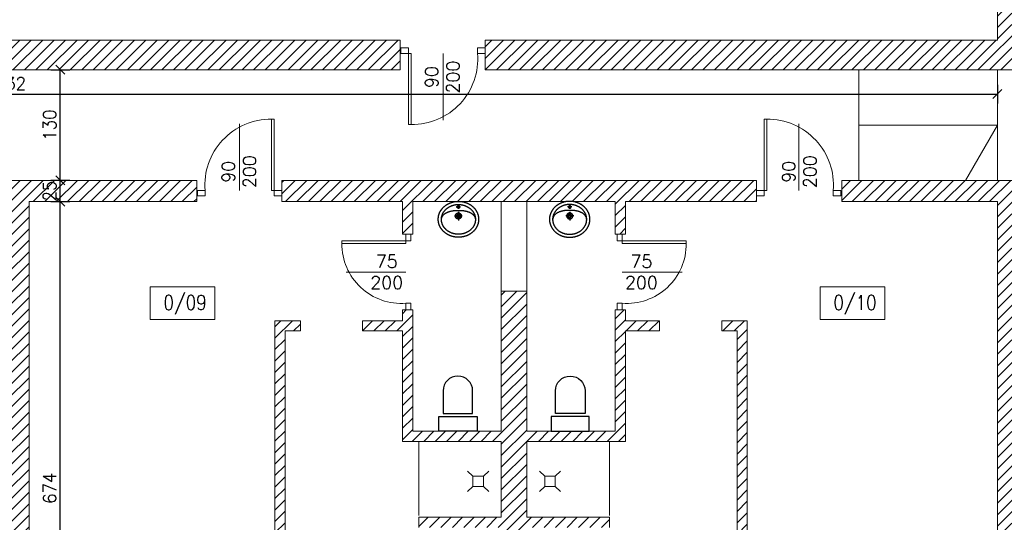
# Model space of a CAD drawing. Header units: millimetres. Extents: x -37273 to 136949, y -1495242345 to -598.
# Tile 31 of 38: x 42474 to 43631, y -17408 to -16817. Entities that reach past the tile are written whole.
import ezdxf

# ---------------------------------------------------------------- set-up
doc = ezdxf.new("R2010")
doc.units = ezdxf.units.MM
for name, color, linetype in [('0-urządzenia', 6, 'Continuous'), ('wym', 1, 'Continuous'), ('ściana', 7, 'Continuous')]:
    doc.layers.add(name, color=color, linetype=linetype)
for name, color, linetype, lineweight in [('A-DRZ', 3, 'Continuous', 13), ('F-BIL-OP', 103, 'Continuous', 9), ('wymiarowannie', 253, 'Continuous', 5)]:
    doc.layers.add(name, color=color, linetype=linetype, lineweight=lineweight)
doc.styles.add('SIMPLEX', font='simplex', dxfattribs={"width": 0.85})
doc.styles.get("Standard").update_dxf_attribs({"font": 'arial.ttf'})
doc.styles.add('WYM_50', font='simplex.shx', dxfattribs={"width": 0.95})
doc.dimstyles.new('50', dxfattribs={"dimtxt": 15, "dimasz": 0.15, "dimexe": 13, "dimexo": 30, "dimgap": 5, "dimtad": 1, "dimdec": 0, "dimrnd": 0.5, "dimzin": 1, "dimdsep": 46, "dimtxsty": 'WYM_50', "dimblk": 'A', "dimcen": 3, "dimdle": 5, "dimse1": 1, "dimse2": 1, "dimclrd": 256, "dimclre": 256, "dimclrt": 2, "dimaunit": 1, "dimadec": 0, "dimazin": 0, "dimtfac": 0.32, "dimtdec": 0, "dimtix": 1, "dimtmove": 1, "dimatfit": 3, "dimldrblk": 'A', "dimfxl": 1, "dimtvp": 0.08, "dimtolj": 1, "dimtzin": 1, "dimarcsym": 0})

# ---------------------------------------------------------------- blocks, each defined once
blk = doc.blocks.new('A')
at = {"color": 7, "linetype": 'Continuous'}
blk.add_line((-35.3, -35.3), (35.3, 35.3), dxfattribs=at)
at = {"color": 1, "linetype": 'Continuous'}
blk.add_line((0, 73.6), (0, -73.6), dxfattribs=at)
blk = doc.blocks.new('*D2455')
at = {"layer": 'Defpoints', "color": 0, "lineweight": 13, "ltscale": 3}
for p in [(42521.7, -17006), (42555.3, -17006), (42555.3, -17031)]:
    blk.add_point(p, dxfattribs=at)
at = {"layer": 'wym', "lineweight": -2}
for p, q in [((42521.7, -17005.9), (42521.7, -17005.7)), ((42521.7, -17031), (42521.7, -17006)), ((42521.7, -17031.2), (42521.7, -17031.3))]:
    blk.add_line(p, q, dxfattribs=at)
at = {"layer": 'wym', "lineweight": -2, "ltscale": 3, "xscale": 0.15, "yscale": 0.15, "zscale": 0.15}
for p, rotation in [((42521.7, -17006), 270), ((42521.7, -17031), 90)]:
    blk.add_blockref('A', p, dxfattribs=dict(at, rotation=rotation))
at = {"layer": 'wym', "color": 2, "ltscale": 3, "insert": (42509.2, -17018.5), "char_height": 15, "attachment_point": 5, "rotation": 90, "style": 'WYM_50'}
blk.add_mtext('\\A1;25', dxfattribs=at)
blk = doc.blocks.new('*D2475')
at = {"layer": 'Defpoints', "color": 0, "lineweight": 13, "ltscale": 3}
for p in [(43623, -16904.6), (41291, -17006), (43623, -17006)]:
    blk.add_point(p, dxfattribs=at)
at = {"layer": 'wym', "lineweight": -2}
blk.add_line((41291.1, -16904.6), (43622.8, -16904.6), dxfattribs=at)
at = {"layer": 'wym', "lineweight": -2, "ltscale": 3, "xscale": 0.15, "yscale": 0.15, "zscale": 0.15, "rotation": 180}
blk.add_blockref('A', (41291, -16904.6), dxfattribs=at)
at = {"layer": 'wym', "lineweight": -2, "ltscale": 3, "xscale": 0.15, "yscale": 0.15, "zscale": 0.15}
blk.add_blockref('A', (43623, -16904.6), dxfattribs=at)
at = {"layer": 'wym', "color": 2, "ltscale": 3, "insert": (42457, -16892.1), "char_height": 15, "attachment_point": 5, "style": 'WYM_50'}
blk.add_mtext('\\A1;2332', dxfattribs=at)
blk = doc.blocks.new('*D2454')
at = {"layer": 'Defpoints', "color": 0, "lineweight": 13, "ltscale": 3}
for p in [(42521.7, -17031), (42531.9, -17031), (42531.9, -17705)]:
    blk.add_point(p, dxfattribs=at)
at = {"layer": 'wym', "lineweight": -2}
blk.add_line((42521.7, -17704.9), (42521.7, -17031.2), dxfattribs=at)
at = {"layer": 'wym', "lineweight": -2, "ltscale": 3, "xscale": 0.15, "yscale": 0.15, "zscale": 0.15}
for p, rotation in [((42521.7, -17031), 90), ((42521.7, -17705), 270)]:
    blk.add_blockref('A', p, dxfattribs=dict(at, rotation=rotation))
at = {"layer": 'wym', "color": 2, "ltscale": 3, "insert": (42509.2, -17368), "char_height": 15, "attachment_point": 5, "rotation": 90, "style": 'WYM_50'}
blk.add_mtext('\\A1;674', dxfattribs=at)
blk = doc.blocks.new('*D2456')
at = {"layer": 'Defpoints', "color": 0, "lineweight": 13, "ltscale": 3}
for p in [(42521.7, -16876), (42535, -16876), (42535, -17006)]:
    blk.add_point(p, dxfattribs=at)
at = {"layer": 'wym', "lineweight": -2}
blk.add_line((42521.7, -17005.9), (42521.7, -16876.2), dxfattribs=at)
at = {"layer": 'wym', "lineweight": -2, "ltscale": 3, "xscale": 0.15, "yscale": 0.15, "zscale": 0.15}
for p, rotation in [((42521.7, -16876), 90), ((42521.7, -17006), 270)]:
    blk.add_blockref('A', p, dxfattribs=dict(at, rotation=rotation))
at = {"layer": 'wym', "color": 2, "ltscale": 3, "insert": (42509.2, -16941), "char_height": 15, "attachment_point": 5, "rotation": 90, "style": 'WYM_50'}
blk.add_mtext('\\A1;130', dxfattribs=at)
blk = doc.blocks.new('DRZWI80')
at = {"layer": 'A-DRZ'}
for points in [[(63149.5, 25780.3), (63149.5, 25851.4)], [(63186.5, 25780.3), (63186.5, 25856.3)]]:
    blk.add_lwpolyline(points, dxfattribs=at)
at = {"layer": 'A-DRZ', "extrusion": (0, 0, -1)}
for points in [[(-63186.5, 25780.3), (-63183.5, 25780.3), (-63183.5, 25856.3)], [(-63186.5, 25856.3), (-63183.5, 25856.3)]]:
    blk.add_lwpolyline(points, dxfattribs=at)
at = {"layer": 'A-DRZ'}
for points in [[(63104.5, 25774.3), (63104.5, 25780.3), (63112.5, 25780.3), (63112.5, 25774.3)], [(63194.5, 25774.3), (63194.5, 25780.3), (63186.5, 25780.3), (63186.5, 25774.3)]]:
    blk.add_lwpolyline(points, close=True, dxfattribs=at)
at = {"layer": 'A-DRZ', "color": 1}
blk.add_arc((63182.8, 25785.8), 70.5, 89.4084, 184.4877, dxfattribs=at)
blk = doc.blocks.new('GFT43')
at = {"layer": 'A-DRZ'}
blk.add_blockref('DRZWI80', (-63194.5, -25774.3), dxfattribs=at)
blk = doc.blocks.new('LA-WC2')
at = {"color": 0}
blk.add_lwpolyline([(17.3, 21), (17.3, 47.5, 1), (-17.5, 47.5), (-17.5, 21)], format="xyb", close=True, dxfattribs=at)
blk.add_lwpolyline([(-22.5, 17.5), (22.5, 17.5), (22.5, 0), (-22.5, 0)], close=True, dxfattribs=at)
blk = doc.blocks.new('dsdfsdf')
at = {"layer": '0-urządzenia'}
for points in [[(26.8, -0.2), (26.8, -0.6), (26.8, -0.9), (26.8, -1.3), (26.8, -1.7), (26.8, -2.1), (26.7, -2.5), (26.7, -2.9), (26.6, -3.2), (26.6, -3.6), (26.5, -4), (26.4, -4.3), (26.4, -4.7), (26.3, -5.1), (26.2, -5.5), (26.1, -5.8), (26, -6.2), (25.9, -6.5), (25.8, -6.9), (25.6, -7.2), (25.5, -7.6), (25.4, -7.9), (25.2, -8.3), (25.1, -8.6), (24.9, -9), (24.8, -9.3), (24.6, -9.7), (24.5, -10), (24.3, -10.3), (24.1, -10.7), (23.9, -11), (23.7, -11.3), (23.5, -11.6), (23.3, -11.9), (23.1, -12.3), (22.9, -12.6), (22.7, -12.9), (22.5, -13.2), (22.3, -13.5), (22, -13.8), (21.8, -14.1), (21.6, -14.4), (21.3, -14.7), (21.1, -15), (20.8, -15.2), (20.6, -15.5), (20.3, -15.8), (20, -16.1), (19.8, -16.3), (19.5, -16.6), (19.2, -16.9), (18.9, -17.1), (18.6, -17.4), (18.3, -17.6), (18, -17.9), (17.7, -18.1), (17.4, -18.4), (17.1, -18.6), (16.8, -18.8), (16.5, -19), (16.2, -19.3), (15.8, -19.5), (15.5, -19.7), (15.2, -19.9), (14.8, -20.1), (14.5, -20.3), (14.1, -20.5), (13.8, -20.7), (13.4, -20.9), (13.1, -21.1), (12.7, -21.2), (12.4, -21.4), (12, -21.6), (11.6, -21.7), (11.3, -21.9), (10.9, -22.1), (10.5, -22.2), (10.1, -22.3), (9.8, -22.5), (9.4, -22.6), (9, -22.7), (8.6, -22.9), (8.2, -23), (7.8, -23.1), (7.4, -23.2), (7, -23.3), (6.6, -23.4), (6.2, -23.5), (5.8, -23.6), (5.4, -23.7), (5, -23.7), (4.5, -23.8), (4.1, -23.9), (3.7, -23.9), (3.3, -24), (2.9, -24), (2.4, -24.1), (2, -24.1), (1.6, -24.1), (1.1, -24.1), (0.7, -24.2), (0.3, -24.2), (-0.2, -24.2), (-0.2, -24.2), (-0.6, -24.2), (-1, -24.2), (-1.5, -24.1), (-1.9, -24.1), (-2.3, -24.1), (-2.8, -24.1), (-3.2, -24), (-3.6, -24), (-4, -23.9), (-4.4, -23.9), (-4.9, -23.8), (-5.3, -23.7), (-5.7, -23.7), (-6.1, -23.6), (-6.5, -23.5), (-6.9, -23.4), (-7.3, -23.3), (-7.7, -23.2), (-8.1, -23.1), (-8.5, -23), (-8.9, -22.9), (-9.3, -22.7), (-9.7, -22.6), (-10.1, -22.5), (-10.5, -22.3), (-10.8, -22.2), (-11.2, -22.1), (-11.6, -21.9), (-12, -21.7), (-12.3, -21.6), (-12.7, -21.4), (-13.1, -21.2), (-13.4, -21.1), (-13.8, -20.9), (-14.1, -20.7), (-14.5, -20.5), (-14.8, -20.3), (-15.2, -20.1), (-15.5, -19.9), (-15.8, -19.7), (-16.2, -19.5), (-16.5, -19.3), (-16.8, -19), (-17.1, -18.8), (-17.4, -18.6), (-17.7, -18.4), (-18.1, -18.1), (-18.4, -17.9), (-18.7, -17.6), (-18.9, -17.4), (-19.2, -17.1), (-19.5, -16.9), (-19.8, -16.6), (-20.1, -16.3), (-20.4, -16.1), (-20.6, -15.8), (-20.9, -15.5), (-21.1, -15.2), (-21.4, -15), (-21.6, -14.7), (-21.9, -14.4), (-22.1, -14.1), (-22.4, -13.8), (-22.6, -13.5), (-22.8, -13.2), (-23, -12.9), (-23.3, -12.6), (-23.5, -12.3), (-23.7, -11.9), (-23.9, -11.6), (-24.1, -11.3), (-24.3, -11), (-24.4, -10.7), (-24.6, -10.3), (-24.8, -10), (-25, -9.7), (-25.1, -9.3), (-25.3, -9), (-25.4, -8.6), (-25.6, -8.3), (-25.7, -7.9), (-25.8, -7.6), (-26, -7.2), (-26.1, -6.9), (-26.2, -6.5), (-26.3, -6.2), (-26.4, -5.8), (-26.5, -5.5), (-26.6, -5.1), (-26.7, -4.7), (-26.8, -4.3), (-26.8, -4), (-26.9, -3.6), (-26.9, -3.2), (-27, -2.9), (-27, -2.5), (-27.1, -2.1), (-27.1, -1.7), (-27.1, -1.3), (-27.1, -0.9), (-27.2, -0.6), (-27.2, -0.2), (-27.2, -0.2), (-27.2, 0.2), (-27.1, 0.6), (-27.1, 1), (-27.1, 1.4), (-27.1, 1.8), (-27, 2.1), (-27, 2.5), (-26.9, 2.9), (-26.9, 3.3), (-26.8, 3.6), (-26.8, 4), (-26.7, 4.4), (-26.6, 4.8), (-26.5, 5.1), (-26.4, 5.5), (-26.3, 5.8), (-26.2, 6.2), (-26.1, 6.6), (-26, 6.9), (-25.8, 7.3), (-25.7, 7.6), (-25.6, 8), (-25.4, 8.3), (-25.3, 8.7), (-25.1, 9), (-25, 9.3), (-24.8, 9.7), (-24.6, 10), (-24.4, 10.3), (-24.3, 10.7), (-24.1, 11), (-23.9, 11.3), (-23.7, 11.6), (-23.5, 11.9), (-23.3, 12.2), (-23, 12.6), (-22.8, 12.9), (-22.6, 13.2), (-22.4, 13.5), (-22.1, 13.8), (-21.9, 14.1), (-21.6, 14.3), (-21.4, 14.6), (-21.1, 14.9), (-20.9, 15.2), (-20.6, 15.5), (-20.4, 15.7), (-20.1, 16), (-19.8, 16.3), (-19.5, 16.5), (-19.2, 16.8), (-18.9, 17), (-18.7, 17.3), (-18.4, 17.5), (-18.1, 17.8), (-17.7, 18), (-17.4, 18.3), (-17.1, 18.5), (-16.8, 18.7), (-16.5, 18.9), (-16.2, 19.1), (-15.8, 19.4), (-15.5, 19.6), (-15.2, 19.8), (-14.8, 20), (-14.5, 20.2), (-14.1, 20.4), (-13.8, 20.5), (-13.4, 20.7), (-13.1, 20.9), (-12.7, 21.1), (-12.3, 21.2), (-12, 21.4), (-11.6, 21.6), (-11.2, 21.7), (-10.8, 21.9), (-10.5, 22), (-10.1, 22.2), (-9.7, 22.3), (-9.3, 22.4), (-8.9, 22.5), (-8.5, 22.7), (-8.1, 22.8), (-7.7, 22.9), (-7.3, 23), (-6.9, 23.1), (-6.5, 23.2), (-6.1, 23.2), (-5.7, 23.3), (-5.3, 23.4), (-4.9, 23.5), (-4.4, 23.5), (-4, 23.6), (-3.6, 23.6), (-3.2, 23.7), (-2.8, 23.7), (-2.3, 23.8), (-1.9, 23.8), (-1.5, 23.8), (-1, 23.8), (-0.6, 23.8), (-0.2, 23.8), (-0.2, 23.8), (0.3, 23.8), (0.7, 23.8), (1.1, 23.8), (1.6, 23.8), (2, 23.8), (2.4, 23.7), (2.9, 23.7), (3.3, 23.6), (3.7, 23.6), (4.1, 23.5), (4.5, 23.5), (5, 23.4), (5.4, 23.3), (5.8, 23.2), (6.2, 23.2), (6.6, 23.1), (7, 23), (7.4, 22.9), (7.8, 22.8), (8.2, 22.7), (8.6, 22.5), (9, 22.4), (9.4, 22.3), (9.8, 22.2), (10.1, 22), (10.5, 21.9), (10.9, 21.7), (11.3, 21.6), (11.6, 21.4), (12, 21.2), (12.4, 21.1), (12.7, 20.9), (13.1, 20.7), (13.4, 20.5), (13.8, 20.4), (14.1, 20.2), (14.5, 20), (14.8, 19.8), (15.2, 19.6), (15.5, 19.4), (15.8, 19.1), (16.2, 18.9), (16.5, 18.7), (16.8, 18.5), (17.1, 18.3), (17.4, 18), (17.7, 17.8), (18, 17.5), (18.3, 17.3), (18.6, 17), (18.9, 16.8), (19.2, 16.5), (19.5, 16.3), (19.8, 16), (20, 15.7), (20.3, 15.5), (20.6, 15.2), (20.8, 14.9), (21.1, 14.6), (21.3, 14.3), (21.6, 14.1), (21.8, 13.8), (22, 13.5), (22.3, 13.2), (22.5, 12.9), (22.7, 12.6), (22.9, 12.2), (23.1, 11.9), (23.3, 11.6), (23.5, 11.3), (23.7, 11), (23.9, 10.7), (24.1, 10.3), (24.3, 10), (24.5, 9.7), (24.6, 9.3), (24.8, 9), (24.9, 8.7), (25.1, 8.3), (25.2, 8), (25.4, 7.6), (25.5, 7.3), (25.6, 6.9), (25.8, 6.6), (25.9, 6.2), (26, 5.8), (26.1, 5.5), (26.2, 5.1), (26.3, 4.8), (26.4, 4.4), (26.4, 4), (26.5, 3.6), (26.6, 3.3), (26.6, 2.9), (26.7, 2.5), (26.7, 2.1), (26.8, 1.8), (26.8, 1.4), (26.8, 1), (26.8, 0.6), (26.8, 0.2), (26.8, -0.2)], [(22.6, -0.3), (22.6, -0.7), (22.6, -1.1), (22.6, -1.4), (22.5, -1.8), (22.5, -2.2), (22.4, -2.6), (22.4, -3), (22.3, -3.3), (22.3, -3.7), (22.2, -4.1), (22.1, -4.4), (22, -4.8), (21.9, -5.1), (21.8, -5.5), (21.7, -5.9), (21.6, -6.2), (21.4, -6.6), (21.3, -6.9), (21.1, -7.3), (21, -7.6), (20.8, -7.9), (20.7, -8.3), (20.5, -8.6), (20.3, -8.9), (20.1, -9.3), (19.9, -9.6), (19.7, -9.9), (19.5, -10.2), (19.3, -10.5), (19.1, -10.8), (18.9, -11.1), (18.7, -11.4), (18.4, -11.7), (18.2, -12), (17.9, -12.3), (17.7, -12.6), (17.4, -12.9), (17.2, -13.1), (16.9, -13.4), (16.6, -13.7), (16.3, -13.9), (16.1, -14.2), (15.8, -14.5), (15.5, -14.7), (15.2, -15), (14.9, -15.2), (14.6, -15.4), (14.2, -15.7), (13.9, -15.9), (13.6, -16.1), (13.3, -16.3), (12.9, -16.5), (12.6, -16.7), (12.2, -16.9), (11.9, -17.1), (11.5, -17.3), (11.2, -17.5), (10.8, -17.7), (10.5, -17.9), (10.1, -18), (9.7, -18.2), (9.3, -18.3), (9, -18.5), (8.6, -18.6), (8.2, -18.8), (7.8, -18.9), (7.4, -19), (7, -19.2), (6.6, -19.3), (6.2, -19.4), (5.8, -19.5), (5.4, -19.6), (5, -19.7), (4.6, -19.7), (4.2, -19.8), (3.7, -19.9), (3.3, -19.9), (2.9, -20), (2.5, -20), (2, -20.1), (1.6, -20.1), (1.2, -20.1), (0.7, -20.2), (0.3, -20.2), (-0.2, -20.2), (-0.2, -20.2), (-0.6, -20.2), (-1, -20.2), (-1.5, -20.1), (-1.9, -20.1), (-2.3, -20.1), (-2.8, -20), (-3.2, -20), (-3.6, -19.9), (-4.1, -19.9), (-4.5, -19.8), (-4.9, -19.7), (-5.3, -19.7), (-5.7, -19.6), (-6.1, -19.5), (-6.5, -19.4), (-6.9, -19.3), (-7.3, -19.2), (-7.7, -19), (-8.1, -18.9), (-8.5, -18.8), (-8.9, -18.6), (-9.3, -18.5), (-9.7, -18.3), (-10, -18.2), (-10.4, -18), (-10.8, -17.9), (-11.1, -17.7), (-11.5, -17.5), (-11.9, -17.3), (-12.2, -17.1), (-12.6, -16.9), (-12.9, -16.7), (-13.2, -16.5), (-13.6, -16.3), (-13.9, -16.1), (-14.2, -15.9), (-14.6, -15.7), (-14.9, -15.4), (-15.2, -15.2), (-15.5, -15), (-15.8, -14.7), (-16.1, -14.5), (-16.4, -14.2), (-16.7, -13.9), (-16.9, -13.7), (-17.2, -13.4), (-17.5, -13.1), (-17.8, -12.9), (-18, -12.6), (-18.3, -12.3), (-18.5, -12), (-18.8, -11.7), (-19, -11.4), (-19.2, -11.1), (-19.4, -10.8), (-19.7, -10.5), (-19.9, -10.2), (-20.1, -9.9), (-20.3, -9.6), (-20.5, -9.3), (-20.6, -8.9), (-20.8, -8.6), (-21, -8.3), (-21.2, -7.9), (-21.3, -7.6), (-21.5, -7.3), (-21.6, -6.9), (-21.7, -6.6), (-21.9, -6.2), (-22, -5.9), (-22.1, -5.5), (-22.2, -5.1), (-22.3, -4.8), (-22.4, -4.4), (-22.5, -4.1), (-22.6, -3.7), (-22.6, -3.3), (-22.7, -3), (-22.8, -2.6), (-22.8, -2.2), (-22.8, -1.8), (-22.9, -1.4), (-22.9, -1.1), (-22.9, -0.7), (-22.9, -0.3), (-22.9, -0.3), (-22.9, 0.1), (-22.9, 0.5), (-22.9, 0.9), (-22.8, 1.2), (-22.8, 1.6), (-22.8, 2), (-22.7, 2.4), (-22.6, 2.7), (-22.6, 3.1), (-22.5, 3.5), (-22.4, 3.8), (-22.3, 4.2), (-22.2, 4.6), (-22.1, 4.9), (-22, 5.3), (-21.9, 5.6), (-21.7, 6), (-21.6, 6.3), (-21.5, 6.7), (-21.3, 7), (-21.2, 7.3), (-21, 7.7), (-20.8, 8), (-20.6, 8.3), (-20.5, 8.7), (-20.3, 9), (-20.1, 9.3), (-19.9, 9.6), (-19.7, 9.9), (-19.4, 10.2), (-19.2, 10.5), (-19, 10.8), (-18.8, 11.1), (-18.5, 11.4), (-18.3, 11.7), (-18, 12), (-17.8, 12.3), (-17.5, 12.6), (-17.2, 12.8), (-16.9, 13.1), (-16.7, 13.4), (-16.4, 13.6), (-16.1, 13.9), (-15.8, 14.1), (-15.5, 14.4), (-15.2, 14.6), (-14.9, 14.8), (-14.6, 15.1), (-14.2, 15.3), (-13.9, 15.5), (-13.6, 15.7), (-13.2, 16), (-12.9, 16.2), (-12.6, 16.4), (-12.2, 16.6), (-11.9, 16.7), (-11.5, 16.9), (-11.1, 17.1), (-10.8, 17.3), (-10.4, 17.4), (-10, 17.6), (-9.7, 17.8), (-9.3, 17.9), (-8.9, 18.1), (-8.5, 18.2), (-8.1, 18.3), (-7.7, 18.4), (-7.3, 18.6), (-6.9, 18.7), (-6.5, 18.8), (-6.1, 18.9), (-5.7, 19), (-5.3, 19.1), (-4.9, 19.1), (-4.5, 19.2), (-4.1, 19.3), (-3.6, 19.4), (-3.2, 19.4), (-2.8, 19.5), (-2.3, 19.5), (-1.9, 19.5), (-1.5, 19.6), (-1, 19.6), (-0.6, 19.6), (-0.2, 19.6), (-0.2, 19.6), (0.3, 19.6), (0.7, 19.6), (1.2, 19.6), (1.6, 19.5), (2, 19.5), (2.5, 19.5), (2.9, 19.4), (3.3, 19.4), (3.7, 19.3), (4.2, 19.2), (4.6, 19.1), (5, 19.1), (5.4, 19), (5.8, 18.9), (6.2, 18.8), (6.6, 18.7), (7, 18.6), (7.4, 18.4), (7.8, 18.3), (8.2, 18.2), (8.6, 18.1), (9, 17.9), (9.3, 17.8), (9.7, 17.6), (10.1, 17.4), (10.5, 17.3), (10.8, 17.1), (11.2, 16.9), (11.5, 16.7), (11.9, 16.6), (12.2, 16.4), (12.6, 16.2), (12.9, 16), (13.3, 15.7), (13.6, 15.5), (13.9, 15.3), (14.2, 15.1), (14.6, 14.8), (14.9, 14.6), (15.2, 14.4), (15.5, 14.1), (15.8, 13.9), (16.1, 13.6), (16.3, 13.4), (16.6, 13.1), (16.9, 12.8), (17.2, 12.6), (17.4, 12.3), (17.7, 12), (17.9, 11.7), (18.2, 11.4), (18.4, 11.1), (18.7, 10.8), (18.9, 10.5), (19.1, 10.2), (19.3, 9.9), (19.5, 9.6), (19.7, 9.3), (19.9, 9), (20.1, 8.7), (20.3, 8.3), (20.5, 8), (20.7, 7.7), (20.8, 7.3), (21, 7), (21.1, 6.7), (21.3, 6.3), (21.4, 6), (21.6, 5.6), (21.7, 5.3), (21.8, 4.9), (21.9, 4.6), (22, 4.2), (22.1, 3.8), (22.2, 3.5), (22.3, 3.1), (22.3, 2.7), (22.4, 2.4), (22.4, 2), (22.5, 1.6), (22.5, 1.2), (22.6, 0.9), (22.6, 0.5), (22.6, 0.1), (22.6, -0.3)], [(-0.2, 18.1), (0.2, 18.1), (0.6, 17.9), (1, 17.6), (1.3, 17.3), (1.4, 16.9), (1.5, 16.4), (1.4, 15.9), (1.3, 15.5), (1, 15.2), (0.6, 14.9), (0.2, 14.7), (-0.2, 14.6), (-0.7, 14.7), (-1.1, 14.9), (-1.5, 15.2), (-1.8, 15.5), (-1.9, 15.9), (-2, 16.4), (-1.9, 16.9), (-1.8, 17.3), (-1.5, 17.6), (-1.1, 17.9), (-0.7, 18.1)], [(-0.2, 8.4), (0.2, 8.4), (0.7, 8.3), (1.1, 8.2), (1.5, 8), (1.9, 7.8), (2.2, 7.6), (2.5, 7.3), (2.8, 7.1), (3.1, 6.7), (3.3, 6.4), (3.5, 6), (3.7, 5.6), (3.8, 5.2), (3.9, 4.8), (3.9, 4.3), (3.9, 3.9), (3.8, 3.4), (3.7, 3), (3.5, 2.6), (3.3, 2.2), (3.1, 1.9), (2.8, 1.6), (2.5, 1.3), (2.2, 1), (1.9, 0.8), (1.5, 0.6), (1.1, 0.4), (0.7, 0.3), (0.2, 0.2), (-0.2, 0.2), (-0.7, 0.2), (-1.1, 0.3), (-1.5, 0.4), (-1.9, 0.6), (-2.3, 0.8), (-2.6, 1), (-3, 1.3), (-3.3, 1.6), (-3.5, 1.9), (-3.8, 2.2), (-3.9, 2.6), (-4.1, 3), (-4.2, 3.4), (-4.3, 3.9), (-4.3, 4.3), (-4.3, 4.8), (-4.2, 5.2), (-4.1, 5.6), (-3.9, 6), (-3.8, 6.4), (-3.5, 6.7), (-3.3, 7.1), (-3, 7.3), (-2.6, 7.6), (-2.3, 7.8), (-1.9, 8), (-1.5, 8.2), (-1.1, 8.3), (-0.7, 8.4)], [(-0.2, 6.6), (0.2, 6.6), (0.7, 6.4), (1.1, 6.2), (1.4, 5.9), (1.7, 5.6), (1.9, 5.2), (2, 4.8), (2.1, 4.3), (2, 3.8), (1.9, 3.4), (1.7, 3), (1.4, 2.7), (1.1, 2.4), (0.7, 2.2), (0.2, 2.1), (-0.2, 2), (-0.7, 2.1), (-1.1, 2.2), (-1.5, 2.4), (-1.8, 2.7), (-2.1, 3), (-2.3, 3.4), (-2.5, 3.8), (-2.5, 4.3), (-2.5, 4.8), (-2.3, 5.2), (-2.1, 5.6), (-1.8, 5.9), (-1.5, 6.2), (-1.1, 6.4), (-0.7, 6.6)]]:
    blk.add_lwpolyline(points, close=True, dxfattribs=at)
for points in [[(-3.1, 16.4), (2.6, 16.4)], [(-0.2, 19.2), (-0.2, 13.7)], [(-22.9, -1.2), (-22.9, -0.8), (-22.9, -0.5), (-22.9, -0.1), (-22.8, 0.2), (-22.8, 0.6), (-22.7, 0.9), (-22.6, 1.2), (-22.6, 1.5), (-22.5, 1.8), (-22.4, 2.2), (-22.3, 2.5), (-22.1, 2.8), (-22, 3.1), (-21.9, 3.3), (-21.7, 3.6), (-21.6, 3.9), (-21.4, 4.2), (-21.2, 4.4), (-21, 4.7), (-20.8, 5), (-20.6, 5.2), (-20.4, 5.5), (-20.2, 5.7), (-20, 6), (-19.7, 6.2), (-19.5, 6.4), (-19.2, 6.7), (-19, 6.9), (-18.7, 7.1), (-18.4, 7.3), (-18.1, 7.5), (-17.8, 7.7), (-17.5, 7.9), (-17.2, 8.1), (-16.9, 8.3), (-16.6, 8.5), (-16.2, 8.6), (-15.9, 8.8), (-15.6, 9), (-15.2, 9.1), (-14.8, 9.3), (-14.5, 9.4), (-14.1, 9.6), (-13.7, 9.7), (-13.4, 9.9), (-13, 10), (-12.6, 10.1), (-12.2, 10.3), (-11.8, 10.4), (-11.4, 10.5), (-10.9, 10.6), (-10.5, 10.7), (-10.1, 10.8), (-9.7, 10.9), (-9.2, 11), (-8.8, 11.1), (-8.3, 11.2), (-7.9, 11.2), (-7.4, 11.3), (-7, 11.4), (-6.5, 11.4), (-6, 11.5), (-5.6, 11.6), (-5.1, 11.6), (-4.6, 11.6), (-4.1, 11.7), (-3.6, 11.7), (-3.2, 11.8), (-2.7, 11.8), (-2.2, 11.8), (-1.7, 11.8), (-1.2, 11.8), (-0.7, 11.8), (-0.2, 11.8)], [(-5.5, 4.4), (5, 4.4)], [(-0.2, 11.8), (0.3, 11.8), (0.8, 11.8), (1.4, 11.8), (1.8, 11.8), (2.3, 11.8), (2.8, 11.8), (3.3, 11.7), (3.8, 11.7), (4.3, 11.6), (4.8, 11.6), (5.2, 11.6), (5.7, 11.5), (6.2, 11.4), (6.6, 11.4), (7.1, 11.3), (7.6, 11.2), (8, 11.2), (8.5, 11.1), (8.9, 11), (9.3, 10.9), (9.8, 10.8), (10.2, 10.7), (10.6, 10.6), (11, 10.5), (11.4, 10.4), (11.8, 10.3), (12.2, 10.1), (12.6, 10), (13, 9.9), (13.4, 9.7), (13.8, 9.6), (14.2, 9.4), (14.5, 9.3), (14.9, 9.1), (15.2, 9), (15.6, 8.8), (15.9, 8.6), (16.2, 8.5), (16.6, 8.3), (16.9, 8.1), (17.2, 7.9), (17.5, 7.7), (17.8, 7.5), (18.1, 7.3), (18.4, 7.1), (18.6, 6.9), (18.9, 6.7), (19.1, 6.4), (19.4, 6.2), (19.6, 6), (19.9, 5.7), (20.1, 5.5), (20.3, 5.2), (20.5, 5), (20.7, 4.7), (20.9, 4.4), (21.1, 4.2), (21.2, 3.9), (21.4, 3.6), (21.5, 3.3), (21.7, 3.1), (21.8, 2.8), (21.9, 2.5), (22, 2.2), (22.1, 1.8), (22.2, 1.5), (22.3, 1.2), (22.4, 0.9), (22.5, 0.6), (22.5, 0.2), (22.5, -0.1), (22.6, -0.5), (22.6, -0.8), (22.6, -1.2)], [(-0.2, 9.9), (-0.2, -1.9)]]:
    blk.add_lwpolyline(points, dxfattribs=at)

msp = doc.modelspace()

# ---------------------------------------------------------------- hatches: boundary and pattern name
at = {"layer": 'wymiarowannie', "lineweight": 13, "ltscale": 3}
h = msp.add_hatch(dxfattribs=at)
h.set_pattern_fill('ANSI31', color=5, scale=3)
h.set_pattern_definition([(45, (41805.995, -16876.046), (-6.73519, 6.73519), [])])
h.paths.add_polyline_path([(42135, -16816.05), (42135, -16876.05), (42463, -16876.05), (42463, -16841.05), (42160, -16841.05), (42160, -16816.05)])
h.paths.add_polyline_path([(42921, -16876.05), (42921, -16841.05), (42463, -16841.05), (42463, -16876.05)])
h.paths.add_polyline_path([(41806, -16219.55), (41806, -16197.05), (41808, -16197.05), (41808, -16182.05), (41853, -16182.05), (41853, -16197.05), (42032.05, -16197.05), (42032.05, -16219.55)])
h.paths.add_polyline_path([(42115, -16197.05), (42115, -16120.05), (42160, -16120.05), (42160, -16219.55), (42135, -16219.55), (42135, -16197.05)])
h.paths.add_polyline_path([(41879.35, -16234.83), (41901.85, -16234.83), (41901.85, -16204.26), (41879.35, -16204.26)], flags=24)
h.paths.add_polyline_path([(42251.75, -16843.83), (42274.25, -16843.83), (42274.25, -16813.26), (42251.75, -16813.26)], flags=24)
h.paths.add_polyline_path([(41879.35, -16203.47), (41901.85, -16203.47), (41901.85, -16175.62), (41879.35, -16175.62)], flags=24)
h = msp.add_hatch(dxfattribs=at)
h.set_pattern_fill('ANSI31', color=5, scale=3)
h.set_pattern_definition([(45, (43020.995, -16876.046), (-6.73519, 6.73519), [])])
h.paths.add_polyline_path([(43021, -16876.05), (43021, -16841.05), (43623, -16841.05), (43623, -16544.74), (43646, -16544.74), (43646, -16876.05)])
h.paths.add_polyline_path([(43646, -16853.55), (43646, -16544.74), (43668, -16544.74), (43668, -16664.05), (43925.98, -16664.05), (43925.98, -16676.05), (43668, -16676.05), (43668, -16831.05), (43681.34, -16831.05), (43681.34, -16853.55)])
h.paths.add_polyline_path([(43623, -16544.74), (43623, -16322.77), (43646, -16322.77), (43646, -16544.74)])
h.paths.add_polyline_path([(43646, -16544.74), (43646, -16322.77), (43668, -16322.77), (43668, -16544.74)])
h.paths.add_polyline_path([(43781.34, -16876.05), (43781.34, -16853.55), (43904.75, -16853.55), (43904.75, -16876.05)])
h.paths.add_polyline_path([(43781.34, -16853.55), (43781.34, -16831.05), (43904.75, -16831.05), (43904.75, -16853.55)])
h.paths.add_polyline_path([(43646, -16876.05), (43646, -16853.55), (43681.34, -16853.55), (43681.34, -16876.05), (43668, -16876.05)])
h.paths.add_polyline_path([(43961.21, -16832.34), (43898.13, -16832.34), (43898.13, -16810.96), (43961.21, -16810.96)], flags=9)
h = msp.add_hatch(dxfattribs=at)
h.set_pattern_fill('ANSI31', color=5, scale=3)
h.set_pattern_definition([(45, (42430.995, -17750.046), (-6.73519, 6.73519), [])])
h.paths.add_polyline_path([(42463, -17006.05), (42682, -17006.05), (42682, -17031.05), (42485, -17031.05), (42485, -17424.55), (42463, -17424.55)])
h.paths.add_polyline_path([(42731, -17727.55), (42731, -17705.05), (42774, -17705.05), (42774, -17171.05), (42804, -17171.05), (42804, -17183.05), (42786, -17183.05), (42786, -17705.05), (42790, -17705.05), (42790, -17727.55)])
h.paths.add_polyline_path([(42431, -17424.55), (42431, -17402.05), (42460, -17402.05), (42460, -17319.5), (42460, -17319.12), (42460, -17318.73), (42460, -17031.05), (42446.22, -17031.05), (42446.22, -17006.05), (42463, -17006.05), (42463, -17424.55)])
h.paths.add_polyline_path([(42731, -17750.05), (42731, -17727.55), (42790, -17727.55), (42790, -17750.05)])
h.paths.add_polyline_path([(43028, -17750.05), (43028, -17727.55), (43079, -17727.55), (43079, -17750.05)])
h.paths.add_polyline_path([(42520.47, -17003.26), (42520.47, -17033.83), (42497.97, -17033.83), (42497.97, -17003.26)], flags=9)
h.paths.add_polyline_path([(42793.92, -17633.41), (42766.07, -17633.41), (42766.07, -17610.91), (42793.92, -17610.91)], flags=9)
h.paths.add_polyline_path([(42796.83, -17668.87), (42779.16, -17668.87), (42779.16, -17646.37), (42796.83, -17646.37)], flags=9)
h = msp.add_hatch(dxfattribs=at)
h.set_pattern_fill('ANSI31', color=5, scale=3)
h.set_pattern_definition([(45, (42430.995, -17750.046), (-6.73519, 6.73519), [])])
h.paths.add_polyline_path([(42877, -17183.05), (42877, -17171.05), (42924, -17171.05), (42924, -17158.39), (42936, -17158.39), (42936, -17301.05), (43040, -17301.05), (43040, -17136.43), (43070, -17136.43), (43070, -17301.05), (43174, -17301.05), (43174, -17158.39), (43186, -17158.39), (43186, -17171.05), (43226, -17171.05), (43226, -17183.05), (43186, -17183.05), (43186, -17313.05), (43070, -17313.05), (43070, -17402.05), (43167, -17402.05), (43167, -17414.05), (43070, -17414.05), (43070, -17503.05), (43167, -17503.05), (43167, -17515.05), (43070, -17515.05), (43070, -17604.05), (43167, -17604.05), (43167, -17616.05), (43070, -17616.05), (43070, -17705.05), (43079, -17705.05), (43079, -17727.55), (43028, -17727.55), (43028, -17705.05), (43040, -17705.05), (43040, -17616.05), (42943, -17616.05), (42943, -17604.05), (43040, -17604.05), (43040, -17515.05), (42943, -17515.05), (42943, -17503.05), (43040, -17503.05), (43040, -17414.05), (42943, -17414.05), (42943, -17402.05), (43040, -17402.05), (43040, -17313.05), (42924, -17313.05), (42924, -17183.05)])
h.paths.add_polyline_path([(42782, -17031.05), (42782, -17006.05), (43340, -17006.05), (43340, -17031.05), (43186, -17031.05), (43186, -17069.29), (43174, -17069.29), (43174, -17031.05), (43124.88, -17031.05), (43124.51, -17030.99), (43124.14, -17030.93), (43123.77, -17030.88), (43123.4, -17030.84), (43123.03, -17030.8), (43122.65, -17030.76), (43122.28, -17030.73), (43121.9, -17030.71), (43121.52, -17030.69), (43121.14, -17030.68), (43120.75, -17030.67), (43120.37, -17030.66), (43119.99, -17030.67), (43119.6, -17030.68), (43119.22, -17030.69), (43118.84, -17030.71), (43118.46, -17030.73), (43118.09, -17030.76), (43117.71, -17030.8), (43117.34, -17030.84), (43116.97, -17030.88), (43116.6, -17030.93), (43116.23, -17030.99), (43115.87, -17031.05), (43070, -17031.05), (43040, -17031.05), (42994.13, -17031.05), (42993.76, -17030.99), (42993.39, -17030.93), (42993.02, -17030.88), (42992.65, -17030.84), (42992.28, -17030.8), (42991.9, -17030.76), (42991.53, -17030.73), (42991.15, -17030.71), (42990.77, -17030.69), (42990.39, -17030.68), (42990, -17030.67), (42989.62, -17030.66), (42989.24, -17030.67), (42988.85, -17030.68), (42988.47, -17030.69), (42988.09, -17030.71), (42987.71, -17030.73), (42987.34, -17030.76), (42986.96, -17030.8), (42986.59, -17030.84), (42986.22, -17030.88), (42985.85, -17030.93), (42985.48, -17030.99), (42985.12, -17031.05), (42936, -17031.05), (42936, -17069.29), (42924, -17069.29), (42924, -17031.05)])
h.paths.add_polyline_path([(43070.28, -17633.41), (43039.71, -17633.41), (43039.71, -17610.91), (43070.28, -17610.91)], flags=9)
h.paths.add_polyline_path([(43047.92, -17668.87), (43020.07, -17668.87), (43020.07, -17646.37), (43047.92, -17646.37)], flags=9)
h.paths.add_polyline_path([(43082.66, -17668.87), (43066.33, -17668.87), (43066.33, -17646.37), (43082.66, -17646.37)], flags=9)
h = msp.add_hatch(dxfattribs=at)
h.set_pattern_fill('ANSI31', color=5, scale=3)
h.set_pattern_definition([(45, (43298.995, -17750.046), (-6.73519, 6.73519), [])])
h.paths.add_polyline_path([(43646, -17727.55), (43646, -17006.05), (43440, -17006.05), (43440, -17031.05), (43623, -17031.05), (43623, -17705.05), (43614, -17705.05), (43614, -17727.55)])
h.paths.add_polyline_path([(43376, -17727.55), (43376, -17705.05), (43329, -17705.05), (43329, -17171.05), (43299, -17171.05), (43299, -17183.05), (43317, -17183.05), (43317, -17705.05), (43317, -17727.55)])
h.paths.add_polyline_path([(43668, -17727.55), (43668, -17006.05), (43646, -17006.05), (43646, -17727.55)])
h.paths.add_polyline_path([(43317, -17750.05), (43376, -17750.05), (43376, -17727.55), (43317, -17727.55)])
h.paths.add_polyline_path([(43614, -17750.05), (43646, -17750.05), (43646, -17727.55), (43614, -17727.55)])
h.paths.add_polyline_path([(43646, -17750.05), (43668, -17750.05), (43668, -17727.55), (43646, -17727.55)])
h.paths.add_polyline_path([(43309.07, -17610.91), (43309.07, -17633.41), (43336.92, -17633.41), (43336.92, -17610.91)], flags=24)
h.paths.add_polyline_path([(43610.33, -17646.37), (43610.33, -17668.87), (43626.66, -17668.87), (43626.66, -17646.37)], flags=24)

# ---------------------------------------------------------------- linework, layer by layer
at = {"layer": 'F-BIL-OP', "color": 0}
for points in [[(42627.4, -17131.29), (42703.35, -17131.29), (42703.35, -17169.67), (42627.4, -17169.67)], [(43414.7, -17131.29), (43490.65, -17131.29), (43490.65, -17169.67), (43414.7, -17169.67)]]:
    msp.add_lwpolyline(points, close=True, dxfattribs=at)
at = {"layer": 'wymiarowannie', "color": 5, "lineweight": 13, "ltscale": 3}
for p, q in [((43460, -17006.05), (43460, -16876.05)), ((43623, -17006.05), (43623, -16876.05)), ((43460, -16941.05), (43623, -16941.05)), ((43623, -16941.05), (43585.62, -17006.05))]:
    msp.add_line(p, q, dxfattribs=at)
at = {"layer": 'wymiarowannie', "color": 1, "lineweight": 13, "ltscale": 3}
for p, q in [((42682, -17031.05), (42682, -17006.05)), ((43440, -17006.05), (43668, -17006.05)), ((43174, -17069.29), (43186, -17069.29))]:
    msp.add_line(p, q, dxfattribs=at)
at = {"layer": 'wymiarowannie', "color": 251, "lineweight": 13, "ltscale": 3}
for p, q in [((42943, -17313.05), (42943, -17400.16)), ((43167, -17313.05), (43167, -17400.16)), ((43000.33, -17347.74), (43006.55, -17353.76)), ((43018.98, -17353.76), (43025.2, -17347.74)), ((43091.01, -17353.76), (43084.79, -17347.74)), ((43109.66, -17347.74), (43103.44, -17353.76)), ((43000.33, -17371.82), (43006.55, -17365.8)), ((43018.98, -17365.8), (43025.2, -17371.82)), ((43091.01, -17365.8), (43084.79, -17371.82)), ((43109.66, -17371.82), (43103.44, -17365.8))]:
    msp.add_line(p, q, dxfattribs=at)
at = {"layer": 'wymiarowannie', "color": 200, "lineweight": 13, "ltscale": 3}
msp.add_lwpolyline([(43040, -17031.05), (43070, -17031.05), (43070, -17136.43), (43040, -17136.43)], close=True, dxfattribs=at)
at = {"layer": 'wymiarowannie', "color": 251, "lineweight": 13, "ltscale": 3}
for points in [[(43006.55, -17353.76), (43018.98, -17353.76), (43018.98, -17365.8), (43006.55, -17365.8)], [(43103.44, -17353.76), (43091.01, -17353.76), (43091.01, -17365.8), (43103.44, -17365.8)]]:
    msp.add_lwpolyline(points, close=True, dxfattribs=at)
at = {"layer": 'ściana', "lineweight": 13, "ltscale": 3}
for p, q in [((43623, -15941.05), (43623, -16841.05)), ((42160, -16841.05), (42921, -16841.05)), ((42921, -16876.05), (42921, -16841.05)), ((43021, -16841.05), (43623, -16841.05)), ((43021, -16876.05), (43021, -16841.05)), ((42135, -16876.05), (42921, -16876.05)), ((43021, -16876.05), (43668, -16876.05)), ((42446.22, -17006.05), (42682, -17006.05)), ((42782, -17006.05), (43340, -17006.05)), ((42782, -17031.05), (42782, -17006.05)), ((43340, -17031.05), (43340, -17006.05)), ((43440, -17031.05), (43440, -17006.05)), ((43640, -17006.05), (43440, -17006.05)), ((42485, -17031.05), (42682, -17031.05)), ((42485, -17031.05), (42485, -17705.05)), ((42782, -17031.05), (42924, -17031.05)), ((42924, -17069.29), (42924, -17031.05)), ((42936, -17031.05), (43040, -17031.05)), ((42936, -17069.29), (42936, -17031.05)), ((43040, -17031.05), (43040, -17301.05)), ((43070, -17031.05), (43174, -17031.05)), ((43070, -17031.05), (43070, -17301.05)), ((43174, -17069.29), (43174, -17031.05)), ((43186, -17069.29), (43186, -17031.05)), ((43186, -17031.05), (43340, -17031.05)), ((43440, -17031.05), (43623, -17031.05)), ((43623, -17031.05), (43623, -17705.05)), ((42936, -17069.29), (42924, -17069.29)), ((42924, -17171.05), (42924, -17158.39)), ((42936, -17158.39), (42924, -17158.39)), ((42936, -17301.05), (42936, -17158.39)), ((43174, -17158.39), (43186, -17158.39)), ((43174, -17301.05), (43174, -17158.39)), ((43186, -17171.05), (43186, -17158.39)), ((42774, -17171.05), (42804, -17171.05)), ((42774, -17171.05), (42774, -17705.05)), ((42804, -17171.05), (42804, -17183.05)), ((42877, -17171.05), (42924, -17171.05)), ((42877, -17183.05), (42877, -17171.05)), ((43226, -17171.05), (43186, -17171.05)), ((43226, -17171.05), (43226, -17183.05)), ((43226, -17183.05), (43226, -17171.05)), ((43329, -17171.05), (43299, -17171.05)), ((43299, -17171.05), (43299, -17183.05)), ((43329, -17171.05), (43329, -17705.05)), ((42804, -17183.05), (42786, -17183.05)), ((42786, -17183.05), (42786, -17705.05)), ((42924, -17183.05), (42877, -17183.05)), ((42924, -17183.05), (42906, -17183.05)), ((42924, -17313.05), (42924, -17183.05)), ((43186, -17183.05), (43226, -17183.05)), ((43186, -17183.05), (43204, -17183.05)), ((43186, -17313.05), (43186, -17183.05)), ((43299, -17183.05), (43317, -17183.05)), ((43317, -17183.05), (43317, -17705.05)), ((43040, -17301.05), (42936, -17301.05)), ((43040, -17301.05), (42943, -17301.05)), ((43070, -17301.05), (43167, -17301.05)), ((43070, -17301.05), (43174, -17301.05)), ((43040, -17313.05), (42924, -17313.05)), ((43040, -17313.05), (42924, -17313.05)), ((43040, -17313.05), (42943, -17313.05)), ((43040, -17313.05), (43040, -17402.05)), ((43070, -17313.05), (43167, -17313.05)), ((43070, -17313.05), (43186, -17313.05)), ((43070, -17313.05), (43186, -17313.05)), ((43070, -17313.05), (43070, -17402.05)), ((43040, -17402.05), (42943, -17402.05)), ((42943, -17414.05), (42943, -17402.05)), ((43070, -17402.05), (43167, -17402.05)), ((43167, -17414.05), (43167, -17402.05))]:
    msp.add_line(p, q, dxfattribs=at)

# ---------------------------------------------------------------- block references
at = {"layer": '0-urządzenia'}
msp.add_blockref('LA-WC2', (42989.04, -17301.05), dxfattribs=at)
at = {"layer": '0-urządzenia', "xscale": -1}
msp.add_blockref('LA-WC2', (43120.95, -17301.05), dxfattribs=at)
at = {"layer": 'A-DRZ'}
for p, xscale, yscale, zscale, rotation in [((42922, -16850.25), 1.1, 1.1, 1.1, 180), ((42933.83, -17069.29), 0.9900000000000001, 0.9900000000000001, 0.9900000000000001, 90), ((43176.17, -17069.29), -0.9900000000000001, 0.9900000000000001, 0.9900000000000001, 270)]:
    msp.add_blockref('GFT43', p, dxfattribs=dict(at, xscale=xscale, yscale=yscale, zscale=zscale, rotation=rotation))
at = {"layer": 'A-DRZ', "yscale": 1.1, "zscale": 1.1}
for p, xscale in [((42782, -17024.36), 1.1), ((43340, -17024.36), -1.1)]:
    msp.add_blockref('GFT43', p, dxfattribs=dict(at, xscale=xscale))
at = {"layer": 'wym', "xscale": 0.8800000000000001, "yscale": 0.8800000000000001, "zscale": 0.8800000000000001, "rotation": 359.9999999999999}
msp.add_blockref('dsdfsdf', (42989.76, -17051.64), dxfattribs=at)
at = {"layer": 'wym', "xscale": -0.8800000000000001, "yscale": 0.8800000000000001, "zscale": 0.8800000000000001}
msp.add_blockref('dsdfsdf', (43120.23, -17051.64), dxfattribs=at)

# ---------------------------------------------------------------- texts
at = {"layer": 'A-DRZ', "char_height": 15, "attachment_point": 5, "rotation": 90}
for insert in [(42970.68, -16884.57), (42731.68, -16995.89), (43390.31, -16995.89)]:
    msp.add_mtext('\\pxqc;{\\Fsimplex|c238;90\\P\\pq*;\\Fsimplex|c0;2\\Fsimplex|c238;00}', dxfattribs=dict(at, insert=insert))
at = {"layer": 'A-DRZ', "char_height": 15, "attachment_point": 5}
for insert in [(42905.3, -17113.71), (43204.69, -17113.71)]:
    msp.add_mtext('\\pxqc;{\\Fsimplex.shx|c238;75\\P\\pq*;\\Fsimplex.shx|c0;2\\Fsimplex.shx|c238;00}', dxfattribs=dict(at, insert=insert))
at = {"layer": 'F-BIL-OP', "color": 0, "style": 'SIMPLEX', "width": 0.85}
for s, p in [('0/09', (42642.98, -17158.14)), ('0/10', (43430.29, -17158.14))]:
    msp.add_text(s, height=17, dxfattribs=at).set_placement(p)

# ---------------------------------------------------------------- dimensions: what is measured, and where the dimension line sits
at = {"layer": 'wym'}
for base, p1, p2, picture, middle in [((42521.72, -16876.05), (42535.02, -17006.05), (42535.02, -16876.05), '*D2456', (42509.22, -16941.05)), ((42521.72, -17006.05), (42555.31, -17031.05), (42555.31, -17006.05), '*D2455', (42509.22, -17018.55)), ((42521.72, -17031.05), (42531.9, -17705.05), (42531.9, -17031.05), '*D2454', (42509.22, -17368.05))]:
    dim = msp.add_linear_dim(base=base, p1=p1, p2=p2, angle=90, dimstyle='50', override={"dimblk": 'A', "dimfxl": 0, "dimarcsym": 1}, dxfattribs=at)
    dim.commit()
    dim.dimension.update_dxf_attribs({"geometry": picture, "text_midpoint": middle})
dim = msp.add_linear_dim(base=(43623, -16904.59), p1=(41291, -17006.05), p2=(43623, -17006.05), dimstyle='50', override={"dimblk": 'A', "dimfxl": 0, "dimarcsym": 1}, dxfattribs=at)
dim.commit()
dim.dimension.update_dxf_attribs({"geometry": '*D2475', "text_midpoint": (42457, -16892.09)})

doc.saveas('drawing.dxf')
